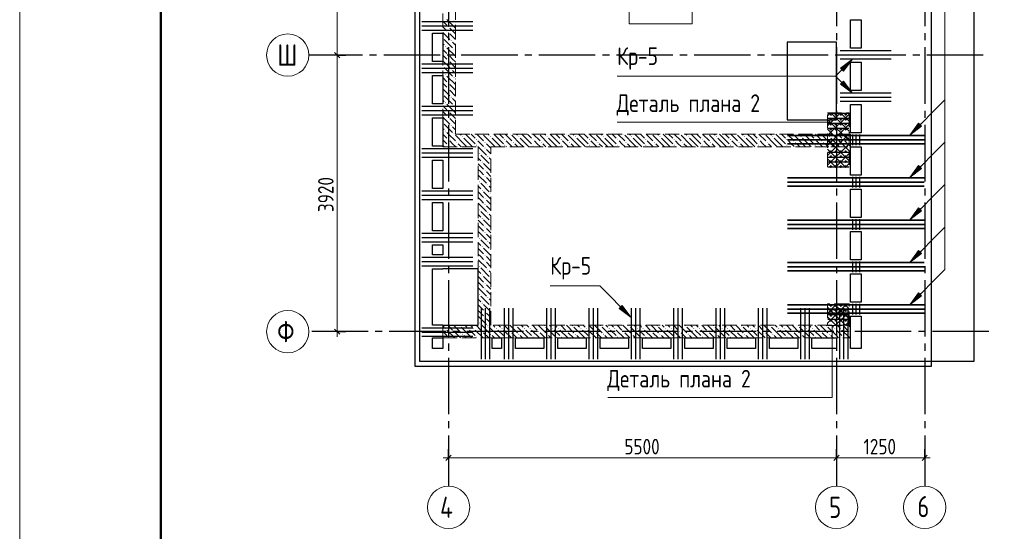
# Model space of a CAD drawing. Header units: millimetres. Extents: x 0 to 23859, y 0 to 29700.
# Tile 2 of 3: x 0 to 13958, y 15540 to 22792. Entities that reach past the tile are written whole.
import ezdxf

# ---------------------------------------------------------------- set-up
doc = ezdxf.new("R2010")
doc.units = ezdxf.units.MM
doc.linetypes.add('______2', pattern=[270, 200, -70])
doc.linetypes.add('______5', pattern=[1100, 800, -100, 100, -100])
for name, color, linetype, lineweight, true_color in [('S1 Стержни арматуры фон', 7, '______2', 13, 0xa0a0a0), ('Вспомогательная арматура', 7, 'Continuous', 18, 0x656565), ('Поперечная арматура', 7, 'Continuous', 18, 0x5a2814), ('Поперечное армирование AW фон', 7, '______2', 13, 0xa0a0a0)]:
    doc.layers.add(name, color=color, linetype=linetype, lineweight=lineweight, true_color=true_color)
for name, color, linetype, lineweight in [('Standard', 7, 'Continuous', 25), ('Высотные отметки', 7, 'Continuous', 25), ('ЖБ Перекрытие верхний уровень', 7, 'Continuous', 35), ('ЖБ Стена верхний уровень', 7, 'Continuous', 35), ('Оси', 40, '______5', 18), ('Позиционная метка линия выноска', 7, 'Continuous', 13), ('Позиционная метка номер позиции', 7, 'Continuous', 13), ('Примечания', 7, 'Continuous', 25), ('Ребро вкладыша арматура S1', 7, 'Continuous', 25)]:
    doc.layers.add(name, color=color, linetype=linetype, lineweight=lineweight)
doc.styles.add('GOST 2.304-81', font='txt')
doc.styles.add('ISOCPEUR', font='txt')

msp = doc.modelspace()

# ---------------------------------------------------------------- hatches: boundary and pattern name
at = {"layer": 'ЖБ Стена верхний уровень', "linetype": 'Continuous', "lineweight": 18, "transparency": 33554687}
for points in [[(6150, 22773), (6157, 22780), (6163, 22773), (6157, 22767)], [(6070, 22693), (6077, 22700), (6083, 22693), (6077, 22687)], [(6070, 22613), (6077, 22620), (6083, 22613), (6077, 22607)], [(6000, 22537), (6003, 22533), (6000, 22530)], [(6110, 22493), (6117, 22500), (6123, 22493), (6117, 22487)], [(6030, 22413), (6037, 22420), (6043, 22413), (6037, 22407)], [(6150, 22373), (6157, 22380), (6163, 22373), (6157, 22367)], [(6070, 22293), (6077, 22300), (6083, 22293), (6077, 22287)], [(6070, 22213), (6077, 22220), (6083, 22213), (6077, 22207)], [(6000, 22137), (6003, 22133), (6000, 22130)], [(6110, 22093), (6117, 22100), (6123, 22093), (6117, 22087)], [(6030, 22013), (6037, 22020), (6043, 22013), (6037, 22007)], [(6150, 21973), (6157, 21980), (6163, 21973), (6157, 21967)], [(6070, 21893), (6077, 21900), (6083, 21893), (6077, 21887)], [(6070, 21813), (6077, 21820), (6083, 21813), (6077, 21807)], [(6000, 21737), (6003, 21733), (6000, 21730)], [(6110, 21693), (6117, 21700), (6123, 21693), (6117, 21687)], [(6030, 21613), (6037, 21620), (6043, 21613), (6037, 21607)], [(6070, 21493), (6077, 21500), (6083, 21493), (6077, 21487)], [(6150, 21573), (6157, 21580), (6163, 21573), (6157, 21567)], [(6070, 21413), (6077, 21420), (6083, 21413), (6077, 21407)], [(6000, 21337), (6003, 21333), (6000, 21330)], [(6030, 21213), (6037, 21220), (6043, 21213), (6037, 21207)], [(6110, 21293), (6117, 21300), (6123, 21293), (6117, 21287)], [(6070, 21093), (6077, 21100), (6083, 21093), (6077, 21087)], [(6150, 21173), (6157, 21180), (6163, 21173), (6160, 21170), (6154, 21170)], [(6160, 21170), (6157, 21167), (6154, 21170)], [(6270, 21133), (6277, 21140), (6283, 21133), (6277, 21127)], [(6470, 21093), (6477, 21100), (6483, 21093), (6477, 21087)], [(6560, 21170), (6557, 21167), (6554, 21170)], [(6670, 21133), (6677, 21140), (6683, 21133), (6677, 21127)], [(6870, 21093), (6877, 21100), (6883, 21093), (6877, 21087)], [(6960, 21170), (6957, 21167), (6954, 21170)], [(7070, 21133), (7077, 21140), (7083, 21133), (7077, 21127)], [(7270, 21093), (7277, 21100), (7283, 21093), (7277, 21087)], [(7360, 21170), (7357, 21167), (7354, 21170)], [(7470, 21133), (7477, 21140), (7483, 21133), (7477, 21127)], [(7670, 21093), (7677, 21100), (7683, 21093), (7677, 21087)], [(7760, 21170), (7757, 21167), (7754, 21170)], [(7870, 21133), (7877, 21140), (7883, 21133), (7877, 21127)], [(8070, 21093), (8077, 21100), (8083, 21093), (8077, 21087)], [(8160, 21170), (8157, 21167), (8154, 21170)], [(8270, 21133), (8277, 21140), (8283, 21133), (8277, 21127)], [(8470, 21093), (8477, 21100), (8483, 21093), (8477, 21087)], [(8560, 21170), (8557, 21167), (8554, 21170)], [(8670, 21133), (8677, 21140), (8683, 21133), (8677, 21127)], [(8870, 21093), (8877, 21100), (8883, 21093), (8877, 21087)], [(8960, 21170), (8957, 21167), (8954, 21170)], [(9070, 21133), (9077, 21140), (9083, 21133), (9077, 21127)], [(9270, 21093), (9277, 21100), (9283, 21093), (9277, 21087)], [(9360, 21170), (9357, 21167), (9354, 21170)], [(9470, 21133), (9477, 21140), (9483, 21133), (9477, 21127)], [(9670, 21093), (9677, 21100), (9683, 21093), (9677, 21087)], [(9760, 21170), (9757, 21167), (9754, 21170)], [(9870, 21133), (9877, 21140), (9883, 21133), (9877, 21127)], [(10070, 21093), (10077, 21100), (10083, 21093), (10077, 21087)], [(10160, 21170), (10157, 21167), (10154, 21170)], [(10270, 21133), (10277, 21140), (10283, 21133), (10277, 21127)], [(10470, 21093), (10477, 21100), (10483, 21093), (10477, 21087)], [(10560, 21170), (10557, 21167), (10554, 21170)], [(10670, 21133), (10677, 21140), (10683, 21133), (10677, 21127)], [(10870, 21093), (10877, 21100), (10883, 21093), (10877, 21087)], [(10960, 21170), (10957, 21167), (10954, 21170)], [(11070, 21133), (11077, 21140), (11083, 21133), (11077, 21127)], [(11270, 21093), (11277, 21100), (11283, 21093), (11277, 21087)], [(11360, 21170), (11357, 21167), (11354, 21170)], [(11470, 21133), (11477, 21140), (11483, 21133), (11477, 21127)], [(11670, 21093), (11677, 21100), (11683, 21093), (11677, 21087)], [(11760, 21170), (11757, 21167), (11754, 21170)], [(6070, 21013), (6077, 21020), (6083, 21013), (6077, 21007)], [(6190, 21053), (6197, 21060), (6203, 21053), (6197, 21047)], [(6470, 21013), (6477, 21020), (6483, 21013), (6477, 21007)], [(6590, 21053), (6597, 21060), (6603, 21053), (6597, 21047)], [(6590, 20973), (6597, 20980), (6603, 20973), (6597, 20967)], [(6870, 21013), (6877, 21020), (6883, 21013), (6877, 21007)], [(6990, 21053), (6997, 21060), (7003, 21053), (6997, 21047)], [(7270, 21013), (7277, 21020), (7283, 21013), (7277, 21007)], [(7390, 21053), (7397, 21060), (7403, 21053), (7397, 21047)], [(7670, 21013), (7677, 21020), (7683, 21013), (7677, 21007)], [(7790, 21053), (7797, 21060), (7803, 21053), (7797, 21047)], [(8070, 21013), (8077, 21020), (8083, 21013), (8077, 21007)], [(8190, 21053), (8197, 21060), (8203, 21053), (8197, 21047)], [(8470, 21013), (8477, 21020), (8483, 21013), (8477, 21007)], [(8590, 21053), (8597, 21060), (8603, 21053), (8597, 21047)], [(8870, 21013), (8877, 21020), (8883, 21013), (8877, 21007)], [(8990, 21053), (8997, 21060), (9003, 21053), (8997, 21047)], [(9270, 21013), (9277, 21020), (9283, 21013), (9277, 21007)], [(9390, 21053), (9397, 21060), (9403, 21053), (9397, 21047)], [(9670, 21013), (9677, 21020), (9683, 21013), (9677, 21007)], [(9790, 21053), (9797, 21060), (9803, 21053), (9797, 21047)], [(10070, 21013), (10077, 21020), (10083, 21013), (10077, 21007)], [(10190, 21053), (10197, 21060), (10203, 21053), (10197, 21047)], [(10470, 21013), (10477, 21020), (10483, 21013), (10477, 21007)], [(10590, 21053), (10597, 21060), (10603, 21053), (10597, 21047)], [(10870, 21013), (10877, 21020), (10883, 21013), (10877, 21007)], [(10990, 21053), (10997, 21060), (11003, 21053), (10997, 21047)], [(11270, 21013), (11277, 21020), (11283, 21013), (11277, 21007)], [(11390, 21053), (11397, 21060), (11403, 21053), (11397, 21047)], [(11670, 21013), (11677, 21020), (11683, 21013), (11677, 21007)], [(6510, 20893), (6517, 20900), (6523, 20893), (6517, 20887)], [(6630, 20853), (6637, 20860), (6643, 20853), (6637, 20847)], [(6550, 20773), (6557, 20780), (6563, 20773), (6557, 20767)], [(6590, 20653), (6597, 20660), (6603, 20653), (6597, 20647)], [(6670, 20733), (6677, 20740), (6680, 20737), (6680, 20730), (6677, 20727)], [(6590, 20573), (6597, 20580), (6603, 20573), (6597, 20567)], [(6510, 20493), (6517, 20500), (6523, 20493), (6517, 20487)], [(6550, 20373), (6557, 20380), (6563, 20373), (6557, 20367)], [(6630, 20453), (6637, 20460), (6643, 20453), (6637, 20447)], [(6590, 20253), (6597, 20260), (6603, 20253), (6597, 20247)], [(6670, 20333), (6677, 20340), (6680, 20337), (6680, 20330), (6677, 20327)], [(6590, 20173), (6597, 20180), (6603, 20173), (6597, 20167)], [(6510, 20093), (6517, 20100), (6523, 20093), (6517, 20087)], [(6550, 19973), (6557, 19980), (6563, 19973), (6557, 19967)], [(6630, 20053), (6637, 20060), (6643, 20053), (6637, 20047)], [(6590, 19853), (6597, 19860), (6603, 19853), (6597, 19847)], [(6670, 19933), (6677, 19940), (6680, 19937), (6680, 19930), (6677, 19927)], [(6510, 19693), (6517, 19700), (6523, 19693), (6517, 19687)], [(6590, 19773), (6597, 19780), (6603, 19773), (6597, 19767)], [(6550, 19573), (6557, 19580), (6563, 19573), (6557, 19567)], [(6630, 19653), (6637, 19660), (6643, 19653), (6637, 19647)], [(6590, 19453), (6597, 19460), (6603, 19453), (6597, 19447)], [(6670, 19533), (6677, 19540), (6680, 19537), (6680, 19530), (6677, 19527)], [(6510, 19293), (6517, 19300), (6523, 19293), (6517, 19287)], [(6590, 19373), (6597, 19380), (6603, 19373), (6597, 19367)], [(6550, 19173), (6557, 19180), (6563, 19173), (6557, 19167)], [(6630, 19253), (6637, 19260), (6643, 19253), (6637, 19247)], [(6670, 19133), (6677, 19140), (6680, 19137), (6680, 19130), (6677, 19127)], [(6590, 19053), (6597, 19060), (6603, 19053), (6597, 19047)], [(6510, 18893), (6517, 18900), (6523, 18893), (6517, 18887)], [(6590, 18973), (6597, 18980), (6603, 18973), (6597, 18967)], [(6630, 18853), (6637, 18860), (6643, 18853), (6637, 18847)], [(6550, 18773), (6557, 18780), (6563, 18773), (6557, 18767)], [(6670, 18733), (6677, 18740), (6680, 18737), (6680, 18730), (6677, 18727)], [(6590, 18653), (6597, 18660), (6603, 18653), (6597, 18647)], [(6590, 18573), (6597, 18580), (6603, 18573), (6597, 18567)], [(6230, 18453), (6237, 18460), (6243, 18453), (6237, 18447)], [(6510, 18493), (6517, 18500), (6523, 18493), (6517, 18487)], [(6630, 18453), (6637, 18460), (6643, 18453), (6637, 18447)], [(7030, 18453), (7037, 18460), (7043, 18453), (7037, 18447)], [(7430, 18453), (7437, 18460), (7443, 18453), (7437, 18447)], [(7830, 18453), (7837, 18460), (7843, 18453), (7837, 18447)], [(8230, 18453), (8237, 18460), (8243, 18453), (8237, 18447)], [(8630, 18453), (8637, 18460), (8643, 18453), (8637, 18447)], [(9030, 18453), (9037, 18460), (9043, 18453), (9037, 18447)], [(9430, 18453), (9437, 18460), (9443, 18453), (9437, 18447)], [(9830, 18453), (9837, 18460), (9843, 18453), (9837, 18447)], [(10230, 18453), (10237, 18460), (10243, 18453), (10237, 18447)], [(10630, 18453), (10637, 18460), (10643, 18453), (10637, 18447)], [(11030, 18453), (11037, 18460), (11043, 18453), (11037, 18447)], [(11430, 18453), (11437, 18460), (11443, 18453), (11437, 18447)], [(6030, 18413), (6037, 18420), (6043, 18413), (6037, 18407)], [(6070, 18293), (6077, 18300), (6083, 18293), (6077, 18287)], [(6150, 18373), (6157, 18380), (6163, 18373), (6157, 18367)], [(6270, 18333), (6277, 18340), (6283, 18333), (6277, 18327)], [(6350, 18413), (6357, 18420), (6363, 18413), (6357, 18407)], [(6430, 18413), (6437, 18420), (6443, 18413), (6437, 18407)], [(6470, 18293), (6477, 18300), (6483, 18293), (6477, 18287)], [(6550, 18373), (6557, 18380), (6563, 18373), (6557, 18367)], [(6670, 18333), (6677, 18340), (6683, 18333), (6677, 18327)], [(6750, 18413), (6757, 18420), (6763, 18413), (6757, 18407)], [(6830, 18413), (6837, 18420), (6843, 18413), (6837, 18407)], [(6870, 18293), (6877, 18300), (6883, 18293), (6877, 18287)], [(6950, 18373), (6957, 18380), (6963, 18373), (6957, 18367)], [(7070, 18333), (7077, 18340), (7083, 18333), (7077, 18327)], [(7150, 18413), (7157, 18420), (7163, 18413), (7157, 18407)], [(7230, 18413), (7237, 18420), (7243, 18413), (7237, 18407)], [(7270, 18293), (7277, 18300), (7283, 18293), (7277, 18287)], [(7350, 18373), (7357, 18380), (7363, 18373), (7357, 18367)], [(7470, 18333), (7477, 18340), (7483, 18333), (7477, 18327)], [(7550, 18413), (7557, 18420), (7563, 18413), (7557, 18407)], [(7630, 18413), (7637, 18420), (7643, 18413), (7637, 18407)], [(7670, 18293), (7677, 18300), (7683, 18293), (7677, 18287)], [(7750, 18373), (7757, 18380), (7763, 18373), (7757, 18367)], [(7870, 18333), (7877, 18340), (7883, 18333), (7877, 18327)], [(7950, 18413), (7957, 18420), (7963, 18413), (7957, 18407)], [(8030, 18413), (8037, 18420), (8043, 18413), (8037, 18407)], [(8070, 18293), (8077, 18300), (8083, 18293), (8077, 18287)], [(8150, 18373), (8157, 18380), (8163, 18373), (8157, 18367)], [(8270, 18333), (8277, 18340), (8283, 18333), (8277, 18327)], [(8350, 18413), (8357, 18420), (8363, 18413), (8357, 18407)], [(8430, 18413), (8437, 18420), (8443, 18413), (8437, 18407)], [(8470, 18293), (8477, 18300), (8483, 18293), (8477, 18287)], [(8550, 18373), (8557, 18380), (8563, 18373), (8557, 18367)], [(8670, 18333), (8677, 18340), (8683, 18333), (8677, 18327)], [(8750, 18413), (8757, 18420), (8763, 18413), (8757, 18407)], [(8830, 18413), (8837, 18420), (8843, 18413), (8837, 18407)], [(8870, 18293), (8877, 18300), (8883, 18293), (8877, 18287)], [(8950, 18373), (8957, 18380), (8963, 18373), (8957, 18367)], [(9070, 18333), (9077, 18340), (9083, 18333), (9077, 18327)], [(9150, 18413), (9157, 18420), (9163, 18413), (9157, 18407)], [(9230, 18413), (9237, 18420), (9243, 18413), (9237, 18407)], [(9270, 18293), (9277, 18300), (9283, 18293), (9277, 18287)], [(9350, 18373), (9357, 18380), (9363, 18373), (9357, 18367)], [(9470, 18333), (9477, 18340), (9483, 18333), (9477, 18327)], [(9550, 18413), (9557, 18420), (9563, 18413), (9557, 18407)], [(9630, 18413), (9637, 18420), (9643, 18413), (9637, 18407)], [(9670, 18293), (9677, 18300), (9683, 18293), (9677, 18287)], [(9750, 18373), (9757, 18380), (9763, 18373), (9757, 18367)], [(9870, 18333), (9877, 18340), (9883, 18333), (9877, 18327)], [(9950, 18413), (9957, 18420), (9963, 18413), (9957, 18407)], [(10030, 18413), (10037, 18420), (10043, 18413), (10037, 18407)], [(10070, 18293), (10077, 18300), (10083, 18293), (10077, 18287)], [(10150, 18373), (10157, 18380), (10163, 18373), (10157, 18367)], [(10270, 18333), (10277, 18340), (10283, 18333), (10277, 18327)], [(10350, 18413), (10357, 18420), (10363, 18413), (10357, 18407)], [(10430, 18413), (10437, 18420), (10443, 18413), (10437, 18407)], [(10470, 18293), (10477, 18300), (10483, 18293), (10477, 18287)], [(10550, 18373), (10557, 18380), (10563, 18373), (10557, 18367)], [(10670, 18333), (10677, 18340), (10683, 18333), (10677, 18327)], [(10750, 18413), (10757, 18420), (10763, 18413), (10757, 18407)], [(10830, 18413), (10837, 18420), (10843, 18413), (10837, 18407)], [(10870, 18293), (10877, 18300), (10883, 18293), (10877, 18287)], [(10950, 18373), (10957, 18380), (10963, 18373), (10957, 18367)], [(11070, 18333), (11077, 18340), (11083, 18333), (11077, 18327)], [(11150, 18413), (11157, 18420), (11163, 18413), (11157, 18407)], [(11230, 18413), (11237, 18420), (11243, 18413), (11237, 18407)], [(11270, 18293), (11277, 18300), (11283, 18293), (11277, 18287)], [(11350, 18373), (11357, 18380), (11363, 18373), (11357, 18367)], [(11470, 18333), (11477, 18340), (11483, 18333), (11477, 18327)], [(11550, 18413), (11557, 18420), (11563, 18413), (11557, 18407)], [(11630, 18413), (11637, 18420), (11643, 18413), (11637, 18407)], [(11670, 18293), (11677, 18300), (11683, 18293), (11677, 18287)], [(11750, 18373), (11757, 18380), (11763, 18373), (11757, 18367)]]:
    msp.add_hatch(color=7, dxfattribs=at).paths.add_polyline_path(points, flags=16)
at = {"layer": 'Позиционная метка номер позиции', "linetype": 'Continuous', "lineweight": 13, "transparency": 33554687}
for points in [[(11635, 22103), (11805, 22230), (11678, 22060)], [(11678, 21920), (11805, 21750), (11635, 21877)], [(12786, 21283), (12617, 21156), (12744, 21326)], [(12786, 20683), (12617, 20556), (12744, 20726)], [(12786, 20083), (12617, 19956), (12744, 20126)], [(12786, 19477), (12617, 19350), (12744, 19520)], [(12786, 18877), (12617, 18750), (12744, 18920)], [(8543, 18739), (8670, 18570), (8500, 18697)]]:
    msp.add_hatch(color=7, dxfattribs=at).paths.add_polyline_path(points, flags=16)

# ---------------------------------------------------------------- linework, layer by layer
at = {"layer": 'S1 Стержни арматуры фон', "color": 7, "linetype": 'Continuous', "lineweight": 35, "transparency": 33554687}
for p, q in [((12824, 21150), (10886, 21150)), ((12824, 21090), (10886, 21090)), ((12823, 21150), (10887, 21150)), ((12823, 21090), (10887, 21090)), ((12824, 21030), (10886, 21030)), ((12823, 21030), (10887, 21030)), ((12824, 20550), (10886, 20550)), ((12823, 20550), (10887, 20550)), ((12824, 20490), (10886, 20490)), ((12824, 20430), (10886, 20430)), ((12823, 20490), (10887, 20490)), ((12823, 20430), (10887, 20430)), ((12824, 19950), (10886, 19950)), ((12824, 19890), (10886, 19890)), ((12824, 19830), (10886, 19830)), ((12823, 19950), (10887, 19950)), ((12823, 19890), (10887, 19890)), ((12823, 19830), (10887, 19830)), ((12824, 19350), (10886, 19350)), ((12824, 19290), (10886, 19290)), ((12823, 19350), (10887, 19350)), ((12823, 19290), (10887, 19290)), ((12824, 19230), (10886, 19230)), ((12823, 19230), (10887, 19230)), ((12824, 18750), (10886, 18750)), ((12823, 18750), (10887, 18750)), ((12824, 18690), (10886, 18690)), ((12824, 18630), (10886, 18630)), ((12823, 18690), (10887, 18690)), ((12823, 18630), (10887, 18630))]:
    msp.add_line(p, q, dxfattribs=at)
at = {"layer": 'Standard', "color": 251, "linetype": 'Continuous', "lineweight": -3, "true_color": 0x656565, "transparency": 33554687}
for p, q in [((4500, 22290), (4375, 22290)), ((4500, 22290), (4375, 22290)), ((4500, 22290), (4625, 22290)), ((4500, 22290), (4500, 22290)), ((4500, 22290), (4625, 22290)), ((4500, 22290), (4500, 22290)), ((4500, 18370), (4375, 18370)), ((4500, 18370), (4375, 18370)), ((4500, 18370), (4625, 18370)), ((4500, 18370), (4500, 18370)), ((4500, 18370), (4625, 18370)), ((4500, 18370), (4500, 18370)), ((6080, 16580), (6080, 16705)), ((11580, 16580), (11580, 16705)), ((12830, 16580), (12830, 16705)), ((6080, 16580), (6080, 16455)), ((6080, 16580), (6080, 16580)), ((11580, 16580), (11580, 16455)), ((11580, 16580), (11580, 16580)), ((12830, 16580), (12830, 16455)), ((12830, 16580), (12830, 16580))]:
    msp.add_line(p, q, dxfattribs=at)
at = {"layer": 'Standard', "color": 7, "linetype": 'Continuous', "lineweight": 25, "transparency": 33554687}
for p, q in [((4462, 22327), (4538, 22252)), ((4462, 22327), (4538, 22252)), ((4462, 18407), (4538, 18332)), ((4462, 18407), (4538, 18332)), ((6042, 16542), (6117, 16617)), ((11542, 16542), (11617, 16617)), ((12792, 16542), (12867, 16617))]:
    msp.add_line(p, q, dxfattribs=at)
at = {"layer": 'Standard', "color": 7, "linetype": 'Continuous', "lineweight": 13, "transparency": 33554687}
for p, q in [((4500, 22290), (4500, 18370)), ((4500, 22290), (4500, 18370)), ((4500, 18370), (4500, 18295)), ((4500, 18370), (4500, 18295)), ((6080, 16580), (6005, 16580)), ((6080, 16580), (11580, 16580)), ((11580, 16580), (12830, 16580)), ((12830, 16580), (12905, 16580))]:
    msp.add_line(p, q, dxfattribs=at)
msp.add_lwpolyline([(0, 0), (21000, 0), (21000, 29700), (0, 29700), (0, 0)], close=True, dxfattribs=at)
at = {"layer": 'Standard', "color": 7, "linetype": 'Continuous', "lineweight": 50, "transparency": 33554687}
msp.add_lwpolyline([(2000, 29200), (20500, 29200), (20500, 500), (2000, 500), (2000, 29200)], close=True, dxfattribs=at)
at = {"layer": 'Standard', "color": 254, "linetype": 'Continuous', "lineweight": 25, "true_color": 0xc4c4ff, "transparency": 33554687}
msp.add_lwpolyline([(5602, 17882), (12924, 17882), (12924, 26698), (5602, 26698), (5602, 17882)], dxfattribs=at)
at = {"layer": 'Standard', "color": 7, "linetype": 'Continuous', "lineweight": 13, "transparency": 33554687}
msp.add_lwpolyline([(4500, 26210), (4500, 23888), (4500, 23888), (4500, 22290)], dxfattribs=at)
msp.add_lwpolyline([(4500, 26210), (4500, 23888), (4500, 23888), (4500, 22290)], dxfattribs=at)
at = {"layer": 'Вспомогательная арматура', "color": 7, "linetype": 'Continuous', "lineweight": 25, "transparency": 33554687}
for p, q in [((11752, 21460), (11457, 21460)), ((11752, 21390), (11457, 21390)), ((11752, 21320), (11457, 21320)), ((11752, 21250), (11457, 21250)), ((11752, 20910), (11457, 20910)), ((11752, 20840), (11457, 20840)), ((11752, 20770), (11457, 20770)), ((11752, 20700), (11457, 20700)), ((11752, 18750), (11457, 18750)), ((11752, 18680), (11457, 18680)), ((11752, 18610), (11457, 18610)), ((11752, 18540), (11457, 18540))]:
    msp.add_line(p, q, dxfattribs=at)
at = {"layer": 'Высотные отметки', "color": 7, "linetype": 'Continuous', "lineweight": 18, "transparency": 33554687}
msp.add_lwpolyline([(8639, 22732), (9535, 22732), (9535, 23066), (8639, 23066), (8639, 22732)], dxfattribs=at)
at = {"layer": 'ЖБ Перекрытие верхний уровень', "color": 7, "linetype": 'Continuous', "lineweight": 25, "transparency": 33554687}
for p, q in [((5670, 26630), (5670, 17950)), ((13530, 17950), (13530, 26630)), ((11780, 22790), (11930, 22790)), ((11780, 22390), (11780, 22790)), ((11930, 22790), (11930, 22390)), ((5850, 22200), (5850, 22600)), ((5850, 22600), (6000, 22600)), ((6000, 22600), (6000, 22200)), ((10880, 22471), (10880, 21371)), ((11580, 22471), (10880, 22471)), ((11580, 21371), (11580, 22471)), ((11930, 22390), (11780, 22390)), ((6000, 22200), (5850, 22200)), ((11780, 21790), (11780, 22190)), ((11780, 22190), (11930, 22190)), ((11930, 22190), (11930, 21790)), ((5850, 21600), (5850, 22000)), ((5850, 22000), (6000, 22000)), ((6000, 22000), (6000, 21600)), ((11930, 21790), (11780, 21790)), ((6000, 21600), (5850, 21600)), ((11780, 21590), (11930, 21590)), ((11780, 21190), (11780, 21590)), ((11930, 21590), (11930, 21190)), ((5850, 21000), (5850, 21400)), ((5850, 21400), (6000, 21400)), ((6000, 21400), (6000, 21000)), ((10880, 21371), (11580, 21371)), ((11930, 21190), (11780, 21190)), ((6000, 21000), (5850, 21000)), ((11780, 20590), (11780, 20990)), ((11780, 20990), (11930, 20990)), ((11930, 20990), (11930, 20590)), ((5850, 20400), (5850, 20800)), ((5850, 20800), (6000, 20800)), ((6000, 20800), (6000, 20400)), ((11930, 20590), (11780, 20590)), ((6000, 20400), (5850, 20400)), ((11780, 19990), (11780, 20390)), ((11780, 20390), (11930, 20390)), ((11930, 20390), (11930, 19990)), ((5850, 19800), (5850, 20200)), ((5850, 20200), (6000, 20200)), ((6000, 20200), (6000, 19800)), ((11930, 19990), (11780, 19990)), ((6000, 19800), (5850, 19800)), ((11780, 19790), (11930, 19790)), ((11780, 19390), (11780, 19790)), ((11930, 19790), (11930, 19390)), ((5850, 19460), (5850, 19600)), ((5850, 19600), (6000, 19600)), ((6000, 19600), (6000, 19460)), ((6000, 19460), (5850, 19460)), ((11930, 19390), (11780, 19390)), ((5850, 18460), (5850, 19260)), ((5850, 19260), (6000, 19260)), ((6500, 19260), (6000, 19260)), ((6500, 18460), (6500, 19260)), ((11780, 18790), (11780, 19190)), ((11780, 19190), (11930, 19190)), ((11930, 19190), (11930, 18790)), ((11930, 18790), (11780, 18790)), ((11780, 18590), (11930, 18590)), ((11780, 18130), (11780, 18590)), ((11930, 18590), (11930, 18130)), ((6000, 18460), (5850, 18460)), ((6000, 18460), (6500, 18460)), ((5850, 18130), (5850, 18280)), ((5850, 18280), (6000, 18280)), ((6000, 18280), (6000, 18130)), ((6700, 18130), (6700, 18280)), ((6700, 18280), (6830, 18280)), ((6830, 18280), (6830, 18130)), ((7030, 18130), (7030, 18280)), ((7030, 18280), (7430, 18280)), ((7430, 18280), (7430, 18130)), ((7630, 18130), (7630, 18280)), ((7630, 18280), (8030, 18280)), ((8030, 18280), (8030, 18130)), ((8230, 18130), (8230, 18280)), ((8230, 18280), (8630, 18280)), ((8630, 18280), (8630, 18130)), ((8830, 18130), (8830, 18280)), ((8830, 18280), (9230, 18280)), ((9230, 18280), (9230, 18130)), ((9430, 18130), (9430, 18280)), ((9430, 18280), (9830, 18280)), ((9830, 18280), (9830, 18130)), ((10030, 18130), (10030, 18280)), ((10030, 18280), (10430, 18280)), ((10430, 18280), (10430, 18130)), ((10630, 18130), (10630, 18280)), ((10630, 18280), (11030, 18280)), ((11030, 18280), (11030, 18130)), ((11230, 18130), (11230, 18280)), ((11230, 18280), (11580, 18280)), ((11580, 18280), (11580, 18130)), ((6000, 18130), (5850, 18130)), ((6830, 18130), (6700, 18130)), ((7430, 18130), (7030, 18130)), ((8030, 18130), (7630, 18130)), ((8630, 18130), (8230, 18130)), ((9230, 18130), (8830, 18130)), ((9830, 18130), (9430, 18130)), ((10430, 18130), (10030, 18130)), ((11030, 18130), (10630, 18130)), ((11580, 18130), (11230, 18130)), ((11930, 18130), (11780, 18130)), ((5670, 17950), (11930, 17950)), ((11930, 17950), (13530, 17950))]:
    msp.add_line(p, q, dxfattribs=at)
at = {"layer": 'ЖБ Стена верхний уровень', "color": 251, "linetype": '______2', "lineweight": 13, "true_color": 0x656565, "transparency": 33554687}
for p, q in [((6000, 26120), (6000, 21170)), ((6180, 21170), (6180, 26120)), ((6000, 21170), (6000, 20990)), ((11780, 21170), (6180, 21170)), ((11780, 20990), (11780, 21170)), ((6000, 20990), (6500, 20990)), ((6500, 20990), (6500, 18460)), ((6680, 18460), (6680, 20990)), ((6680, 20990), (11780, 20990)), ((6500, 18460), (6000, 18460)), ((6000, 18460), (6000, 18280)), ((11780, 18460), (6680, 18460)), ((11780, 18280), (11780, 18460)), ((6000, 18280), (11780, 18280))]:
    msp.add_line(p, q, dxfattribs=at)
at = {"layer": 'ЖБ Стена верхний уровень', "color": 9, "linetype": 'Continuous', "lineweight": 18, "true_color": 0xc7c7c7, "transparency": 33554687}
for p, q in [((6000, 22770), (6057, 22713)), ((6057, 22793), (6177, 22673)), ((6180, 22750), (6177, 22753)), ((6000, 22690), (6057, 22633)), ((6137, 22633), (6097, 22673)), ((6177, 22593), (6137, 22633)), ((6000, 22610), (6097, 22513)), ((6017, 22513), (6137, 22393)), ((6097, 22593), (6180, 22510)), ((6137, 22473), (6180, 22430)), ((6017, 22433), (6000, 22450)), ((6000, 22370), (6057, 22313)), ((6057, 22393), (6177, 22273)), ((6180, 22350), (6177, 22353)), ((6000, 22290), (6057, 22233)), ((6000, 22210), (6097, 22113)), ((6137, 22233), (6097, 22273)), ((6177, 22193), (6137, 22233)), ((6017, 22113), (6137, 21993)), ((6097, 22193), (6180, 22110)), ((6137, 22073), (6180, 22030)), ((6017, 22033), (6000, 22050)), ((6000, 21970), (6057, 21913)), ((6057, 21993), (6177, 21873)), ((6180, 21950), (6177, 21953)), ((6000, 21890), (6057, 21833)), ((6000, 21810), (6097, 21713)), ((6137, 21833), (6097, 21873)), ((6097, 21793), (6180, 21710)), ((6177, 21793), (6137, 21833)), ((6017, 21633), (6000, 21650)), ((6017, 21713), (6137, 21593)), ((6137, 21673), (6180, 21630)), ((6000, 21570), (6057, 21513)), ((6057, 21593), (6177, 21473)), ((6180, 21550), (6177, 21553)), ((6000, 21490), (6057, 21433)), ((6000, 21410), (6097, 21313)), ((6137, 21433), (6097, 21473)), ((6097, 21393), (6180, 21310)), ((6177, 21393), (6137, 21433)), ((6017, 21233), (6000, 21250)), ((6017, 21313), (6137, 21193)), ((6137, 21273), (6180, 21230)), ((6000, 21170), (6000, 21170)), ((6000, 21170), (6057, 21113)), ((6000, 21090), (6057, 21033)), ((6057, 21193), (6080, 21170)), ((6080, 21170), (6177, 21073)), ((6297, 21033), (6177, 21153)), ((6240, 21170), (6257, 21153)), ((6297, 21113), (6377, 21033)), ((6377, 21113), (6320, 21170)), ((6377, 21113), (6457, 21033)), ((6400, 21170), (6457, 21113)), ((6480, 21170), (6577, 21073)), ((6697, 21033), (6577, 21153)), ((6640, 21170), (6657, 21153)), ((6697, 21113), (6777, 21033)), ((6777, 21113), (6720, 21170)), ((6777, 21113), (6857, 21033)), ((6800, 21170), (6857, 21113)), ((6880, 21170), (6977, 21073)), ((7097, 21033), (6977, 21153)), ((7040, 21170), (7057, 21153)), ((7097, 21113), (7177, 21033)), ((7177, 21113), (7120, 21170)), ((7177, 21113), (7257, 21033)), ((7200, 21170), (7257, 21113)), ((7280, 21170), (7377, 21073)), ((7497, 21033), (7377, 21153)), ((7440, 21170), (7457, 21153)), ((7497, 21113), (7577, 21033)), ((7577, 21113), (7520, 21170)), ((7577, 21113), (7657, 21033)), ((7600, 21170), (7657, 21113)), ((7680, 21170), (7777, 21073)), ((7897, 21033), (7777, 21153)), ((7840, 21170), (7857, 21153)), ((7897, 21113), (7977, 21033)), ((7977, 21113), (7920, 21170)), ((7977, 21113), (8057, 21033)), ((8000, 21170), (8057, 21113)), ((8080, 21170), (8177, 21073)), ((8297, 21033), (8177, 21153)), ((8240, 21170), (8257, 21153)), ((8297, 21113), (8377, 21033)), ((8377, 21113), (8320, 21170)), ((8377, 21113), (8457, 21033)), ((8400, 21170), (8457, 21113)), ((8480, 21170), (8577, 21073)), ((8697, 21033), (8577, 21153)), ((8640, 21170), (8657, 21153)), ((8697, 21113), (8777, 21033)), ((8777, 21113), (8720, 21170)), ((8777, 21113), (8857, 21033)), ((8800, 21170), (8857, 21113)), ((8880, 21170), (8977, 21073)), ((9097, 21033), (8977, 21153)), ((9040, 21170), (9057, 21153)), ((9097, 21113), (9177, 21033)), ((9177, 21113), (9120, 21170)), ((9177, 21113), (9257, 21033)), ((9200, 21170), (9257, 21113)), ((9280, 21170), (9377, 21073)), ((9497, 21033), (9377, 21153)), ((9440, 21170), (9457, 21153)), ((9497, 21113), (9577, 21033)), ((9577, 21113), (9520, 21170)), ((9577, 21113), (9657, 21033)), ((9600, 21170), (9657, 21113)), ((9680, 21170), (9777, 21073)), ((9897, 21033), (9777, 21153)), ((9840, 21170), (9857, 21153)), ((9897, 21113), (9977, 21033)), ((9977, 21113), (9920, 21170)), ((9977, 21113), (10057, 21033)), ((10000, 21170), (10057, 21113)), ((10080, 21170), (10177, 21073)), ((10297, 21033), (10177, 21153)), ((10240, 21170), (10257, 21153)), ((10297, 21113), (10377, 21033)), ((10377, 21113), (10320, 21170)), ((10377, 21113), (10457, 21033)), ((10400, 21170), (10457, 21113)), ((10480, 21170), (10577, 21073)), ((10697, 21033), (10577, 21153)), ((10640, 21170), (10657, 21153)), ((10697, 21113), (10777, 21033)), ((10777, 21113), (10720, 21170)), ((10777, 21113), (10857, 21033)), ((10800, 21170), (10857, 21113)), ((10880, 21170), (10977, 21073)), ((11097, 21033), (10977, 21153)), ((11040, 21170), (11057, 21153)), ((11097, 21113), (11177, 21033)), ((11177, 21113), (11120, 21170)), ((11177, 21113), (11257, 21033)), ((11200, 21170), (11257, 21113)), ((11280, 21170), (11377, 21073)), ((11497, 21033), (11377, 21153)), ((11440, 21170), (11457, 21153)), ((11497, 21113), (11577, 21033)), ((11577, 21113), (11520, 21170)), ((11577, 21113), (11657, 21033)), ((11600, 21170), (11657, 21113)), ((11680, 21170), (11777, 21073)), ((11780, 21150), (11777, 21153)), ((6000, 21010), (6020, 20990)), ((6137, 21033), (6097, 21073)), ((6097, 20993), (6100, 20990)), ((6177, 20993), (6137, 21033)), ((6217, 21033), (6260, 20990)), ((6297, 21033), (6340, 20990)), ((6377, 21033), (6420, 20990)), ((6537, 21033), (6497, 21073)), ((6497, 20993), (6500, 20990)), ((6500, 20990), (6617, 20873)), ((6577, 20993), (6537, 21033)), ((6617, 21033), (6660, 20990)), ((6617, 20953), (6680, 20890)), ((6660, 20990), (6680, 20970)), ((6697, 21033), (6740, 20990)), ((6777, 21033), (6820, 20990)), ((6937, 21033), (6897, 21073)), ((6897, 20993), (6900, 20990)), ((6977, 20993), (6937, 21033)), ((7017, 21033), (7060, 20990)), ((7097, 21033), (7140, 20990)), ((7177, 21033), (7220, 20990)), ((7337, 21033), (7297, 21073)), ((7297, 20993), (7300, 20990)), ((7377, 20993), (7337, 21033)), ((7417, 21033), (7460, 20990)), ((7497, 21033), (7540, 20990)), ((7577, 21033), (7620, 20990)), ((7737, 21033), (7697, 21073)), ((7697, 20993), (7700, 20990)), ((7777, 20993), (7737, 21033)), ((7817, 21033), (7860, 20990)), ((7897, 21033), (7940, 20990)), ((7977, 21033), (8020, 20990)), ((8137, 21033), (8097, 21073)), ((8097, 20993), (8100, 20990)), ((8177, 20993), (8137, 21033)), ((8217, 21033), (8260, 20990)), ((8297, 21033), (8340, 20990)), ((8377, 21033), (8420, 20990)), ((8537, 21033), (8497, 21073)), ((8497, 20993), (8500, 20990)), ((8577, 20993), (8537, 21033)), ((8617, 21033), (8660, 20990)), ((8697, 21033), (8740, 20990)), ((8777, 21033), (8820, 20990)), ((8937, 21033), (8897, 21073)), ((8897, 20993), (8900, 20990)), ((8977, 20993), (8937, 21033)), ((9017, 21033), (9060, 20990)), ((9097, 21033), (9140, 20990)), ((9177, 21033), (9220, 20990)), ((9337, 21033), (9297, 21073)), ((9297, 20993), (9300, 20990)), ((9377, 20993), (9337, 21033)), ((9417, 21033), (9460, 20990)), ((9497, 21033), (9540, 20990)), ((9577, 21033), (9620, 20990)), ((9737, 21033), (9697, 21073)), ((9697, 20993), (9700, 20990)), ((9777, 20993), (9737, 21033)), ((9817, 21033), (9860, 20990)), ((9897, 21033), (9940, 20990)), ((9977, 21033), (10020, 20990)), ((10137, 21033), (10097, 21073)), ((10097, 20993), (10100, 20990)), ((10177, 20993), (10137, 21033)), ((10217, 21033), (10260, 20990)), ((10297, 21033), (10340, 20990)), ((10377, 21033), (10420, 20990)), ((10537, 21033), (10497, 21073)), ((10497, 20993), (10500, 20990)), ((10577, 20993), (10537, 21033)), ((10617, 21033), (10660, 20990)), ((10697, 21033), (10740, 20990)), ((10777, 21033), (10820, 20990)), ((10937, 21033), (10897, 21073)), ((10897, 20993), (10900, 20990)), ((10977, 20993), (10937, 21033)), ((11017, 21033), (11060, 20990)), ((11097, 21033), (11140, 20990)), ((11177, 21033), (11220, 20990)), ((11337, 21033), (11297, 21073)), ((11297, 20993), (11300, 20990)), ((11377, 20993), (11337, 21033)), ((11417, 21033), (11460, 20990)), ((11497, 21033), (11540, 20990)), ((11577, 21033), (11620, 20990)), ((11737, 21033), (11697, 21073)), ((11697, 20993), (11700, 20990)), ((11777, 20993), (11737, 21033)), ((6500, 20830), (6537, 20793)), ((6537, 20873), (6657, 20753)), ((6680, 20810), (6657, 20833)), ((6500, 20750), (6577, 20673)), ((6537, 20633), (6500, 20670)), ((6680, 20650), (6577, 20753)), ((6500, 20590), (6617, 20473)), ((6577, 20593), (6537, 20633)), ((6617, 20633), (6680, 20570)), ((6617, 20553), (6680, 20490)), ((6500, 20430), (6537, 20393)), ((6537, 20473), (6657, 20353)), ((6680, 20410), (6657, 20433)), ((6500, 20350), (6577, 20273)), ((6537, 20233), (6500, 20270)), ((6680, 20250), (6577, 20353)), ((6500, 20190), (6617, 20073)), ((6577, 20193), (6537, 20233)), ((6617, 20233), (6680, 20170)), ((6617, 20153), (6680, 20090)), ((6500, 20030), (6537, 19993)), ((6537, 20073), (6657, 19953)), ((6680, 20010), (6657, 20033)), ((6500, 19950), (6577, 19873)), ((6537, 19833), (6500, 19870)), ((6577, 19793), (6537, 19833)), ((6680, 19850), (6577, 19953)), ((6617, 19833), (6680, 19770)), ((6500, 19790), (6617, 19673)), ((6617, 19753), (6680, 19690)), ((6500, 19630), (6537, 19593)), ((6500, 19550), (6577, 19473)), ((6537, 19673), (6657, 19553)), ((6680, 19450), (6577, 19553)), ((6680, 19610), (6657, 19633)), ((6537, 19433), (6500, 19470)), ((6577, 19393), (6537, 19433)), ((6617, 19433), (6680, 19370)), ((6500, 19390), (6617, 19273)), ((6537, 19273), (6657, 19153)), ((6617, 19353), (6680, 19290)), ((6500, 19230), (6537, 19193)), ((6500, 19150), (6577, 19073)), ((6680, 19050), (6577, 19153)), ((6680, 19210), (6657, 19233)), ((6537, 19033), (6500, 19070)), ((6500, 18990), (6617, 18873)), ((6577, 18993), (6537, 19033)), ((6617, 19033), (6680, 18970)), ((6537, 18873), (6657, 18753)), ((6617, 18953), (6680, 18890)), ((6500, 18830), (6537, 18793)), ((6500, 18750), (6577, 18673)), ((6680, 18650), (6577, 18753)), ((6680, 18810), (6657, 18833)), ((6537, 18633), (6500, 18670)), ((6500, 18590), (6617, 18473)), ((6577, 18593), (6537, 18633)), ((6617, 18633), (6680, 18570)), ((6017, 18433), (6000, 18450)), ((6070, 18460), (6137, 18393)), ((6150, 18460), (6257, 18353)), ((6377, 18313), (6257, 18433)), ((6310, 18460), (6337, 18433)), ((6417, 18433), (6390, 18460)), ((6470, 18460), (6537, 18393)), ((6537, 18473), (6550, 18460)), ((6550, 18460), (6657, 18353)), ((6617, 18553), (6680, 18490)), ((6777, 18313), (6657, 18433)), ((6710, 18460), (6737, 18433)), ((6817, 18433), (6790, 18460)), ((6870, 18460), (6937, 18393)), ((6950, 18460), (7057, 18353)), ((7177, 18313), (7057, 18433)), ((7110, 18460), (7137, 18433)), ((7217, 18433), (7190, 18460)), ((7270, 18460), (7337, 18393)), ((7350, 18460), (7457, 18353)), ((7577, 18313), (7457, 18433)), ((7510, 18460), (7537, 18433)), ((7617, 18433), (7590, 18460)), ((7670, 18460), (7737, 18393)), ((7750, 18460), (7857, 18353)), ((7977, 18313), (7857, 18433)), ((7910, 18460), (7937, 18433)), ((8017, 18433), (7990, 18460)), ((8070, 18460), (8137, 18393)), ((8150, 18460), (8257, 18353)), ((8377, 18313), (8257, 18433)), ((8310, 18460), (8337, 18433)), ((8417, 18433), (8390, 18460)), ((8470, 18460), (8537, 18393)), ((8550, 18460), (8657, 18353)), ((8777, 18313), (8657, 18433)), ((8710, 18460), (8737, 18433)), ((8817, 18433), (8790, 18460)), ((8870, 18460), (8937, 18393)), ((8950, 18460), (9057, 18353)), ((9177, 18313), (9057, 18433)), ((9110, 18460), (9137, 18433)), ((9217, 18433), (9190, 18460)), ((9270, 18460), (9337, 18393)), ((9350, 18460), (9457, 18353)), ((9577, 18313), (9457, 18433)), ((9510, 18460), (9537, 18433)), ((9617, 18433), (9590, 18460)), ((9670, 18460), (9737, 18393)), ((9750, 18460), (9857, 18353)), ((9977, 18313), (9857, 18433)), ((9910, 18460), (9937, 18433)), ((10017, 18433), (9990, 18460)), ((10070, 18460), (10137, 18393)), ((10150, 18460), (10257, 18353)), ((10377, 18313), (10257, 18433)), ((10310, 18460), (10337, 18433)), ((10417, 18433), (10390, 18460)), ((10470, 18460), (10537, 18393)), ((10550, 18460), (10657, 18353)), ((10777, 18313), (10657, 18433)), ((10710, 18460), (10737, 18433)), ((10817, 18433), (10790, 18460)), ((10870, 18460), (10937, 18393)), ((10950, 18460), (11057, 18353)), ((11177, 18313), (11057, 18433)), ((11110, 18460), (11137, 18433)), ((11217, 18433), (11190, 18460)), ((11270, 18460), (11337, 18393)), ((11350, 18460), (11457, 18353)), ((11577, 18313), (11457, 18433)), ((11510, 18460), (11537, 18433)), ((11617, 18433), (11590, 18460)), ((11670, 18460), (11737, 18393)), ((11750, 18460), (11780, 18430)), ((6000, 18370), (6057, 18313)), ((6000, 18290), (6010, 18280)), ((6057, 18393), (6170, 18280)), ((6250, 18280), (6177, 18353)), ((6297, 18313), (6330, 18280)), ((6377, 18393), (6457, 18313)), ((6377, 18313), (6410, 18280)), ((6457, 18393), (6570, 18280)), ((6650, 18280), (6577, 18353)), ((6697, 18313), (6730, 18280)), ((6777, 18393), (6857, 18313)), ((6777, 18313), (6810, 18280)), ((6857, 18393), (6970, 18280)), ((7050, 18280), (6977, 18353)), ((7097, 18313), (7130, 18280)), ((7177, 18393), (7257, 18313)), ((7177, 18313), (7210, 18280)), ((7257, 18393), (7370, 18280)), ((7450, 18280), (7377, 18353)), ((7497, 18313), (7530, 18280)), ((7577, 18393), (7657, 18313)), ((7577, 18313), (7610, 18280)), ((7657, 18393), (7770, 18280)), ((7850, 18280), (7777, 18353)), ((7897, 18313), (7930, 18280)), ((7977, 18393), (8057, 18313)), ((7977, 18313), (8010, 18280)), ((8057, 18393), (8170, 18280)), ((8250, 18280), (8177, 18353)), ((8297, 18313), (8330, 18280)), ((8377, 18393), (8457, 18313)), ((8377, 18313), (8410, 18280)), ((8457, 18393), (8570, 18280)), ((8650, 18280), (8577, 18353)), ((8697, 18313), (8730, 18280)), ((8777, 18393), (8857, 18313)), ((8777, 18313), (8810, 18280)), ((8857, 18393), (8970, 18280)), ((9050, 18280), (8977, 18353)), ((9097, 18313), (9130, 18280)), ((9177, 18393), (9257, 18313)), ((9177, 18313), (9210, 18280)), ((9257, 18393), (9370, 18280)), ((9450, 18280), (9377, 18353)), ((9497, 18313), (9530, 18280)), ((9577, 18393), (9657, 18313)), ((9577, 18313), (9610, 18280)), ((9657, 18393), (9770, 18280)), ((9850, 18280), (9777, 18353)), ((9897, 18313), (9930, 18280)), ((9977, 18393), (10057, 18313)), ((9977, 18313), (10010, 18280)), ((10057, 18393), (10170, 18280)), ((10250, 18280), (10177, 18353)), ((10297, 18313), (10330, 18280)), ((10377, 18393), (10457, 18313)), ((10377, 18313), (10410, 18280)), ((10457, 18393), (10570, 18280)), ((10650, 18280), (10577, 18353)), ((10697, 18313), (10730, 18280)), ((10777, 18393), (10857, 18313)), ((10777, 18313), (10810, 18280)), ((10857, 18393), (10970, 18280)), ((11050, 18280), (10977, 18353)), ((11097, 18313), (11130, 18280)), ((11177, 18393), (11257, 18313)), ((11177, 18313), (11210, 18280)), ((11257, 18393), (11370, 18280)), ((11450, 18280), (11377, 18353)), ((11497, 18313), (11530, 18280)), ((11577, 18393), (11657, 18313)), ((11577, 18313), (11610, 18280)), ((11657, 18393), (11770, 18280)), ((11780, 18350), (11777, 18353))]:
    msp.add_line(p, q, dxfattribs=at)
at = {"layer": 'Оси', "color": 8, "linetype": '______5', "lineweight": -3, "transparency": 33554687}
for p, q in [((6080, 26800), (6080, 16180)), ((11580, 26800), (11580, 16180)), ((12830, 26800), (12830, 16180)), ((13660, 22290), (4100, 22290)), ((13740, 18370), (4100, 18370))]:
    msp.add_line(p, q, dxfattribs=at)
at = {"layer": 'Оси', "color": 7, "linetype": 'Continuous', "lineweight": 13, "transparency": 33554687}
for centre in [(3800, 22290), (3800, 18370), (6080, 15880), (11580, 15880), (12830, 15880)]:
    msp.add_circle(centre, 300, dxfattribs=at)
at = {"layer": 'Позиционная метка линия выноска', "color": 251, "linetype": 'Continuous', "lineweight": 13, "true_color": 0x494949, "transparency": 33554687}
msp.add_line((11500, 20990), (11600, 20990), dxfattribs=at)
at = {"layer": 'Позиционная метка номер позиции', "color": 7, "linetype": 'Continuous', "lineweight": 13, "transparency": 33554687}
for p, q in [((11635, 22103), (11805, 22230)), ((11805, 22230), (11678, 22060)), ((11805, 22230), (11805, 22230)), ((11805, 22230), (11805, 22230)), ((11805, 22230), (11805, 22230)), ((11678, 22060), (11635, 22103)), ((11657, 22081), (11646, 22071)), ((11635, 21877), (11678, 21920)), ((11678, 21920), (11805, 21750)), ((11805, 21750), (11635, 21877)), ((11657, 21898), (11646, 21909)), ((11805, 21750), (11805, 21750)), ((11805, 21750), (11805, 21750)), ((11805, 21750), (11805, 21750)), ((12617, 21156), (13117, 21656)), ((12617, 21156), (12744, 21326)), ((12786, 21283), (12617, 21156)), ((12744, 21326), (12786, 21283)), ((12765, 21304), (12776, 21315)), ((12617, 21156), (12617, 21156)), ((12617, 21156), (12617, 21156)), ((12617, 21156), (12617, 21156)), ((12617, 20556), (13117, 21056)), ((12617, 20556), (12744, 20726)), ((12786, 20683), (12617, 20556)), ((12744, 20726), (12786, 20683)), ((12765, 20704), (12776, 20715)), ((12617, 20556), (12617, 20556)), ((12617, 20556), (12617, 20556)), ((12617, 20556), (12617, 20556)), ((12617, 19956), (13117, 20456)), ((12617, 19956), (12744, 20126)), ((12744, 20126), (12786, 20083)), ((12765, 20104), (12776, 20115)), ((12786, 20083), (12617, 19956)), ((12617, 19956), (12617, 19956)), ((12617, 19956), (12617, 19956)), ((12617, 19956), (12617, 19956)), ((12617, 19350), (13117, 19850)), ((12617, 19350), (12744, 19520)), ((12786, 19477), (12617, 19350)), ((12744, 19520), (12786, 19477)), ((12765, 19498), (12776, 19509)), ((12617, 19350), (12617, 19350)), ((12617, 19350), (12617, 19350)), ((12617, 19350), (12617, 19350)), ((12617, 18750), (12744, 18920)), ((12786, 18877), (12617, 18750)), ((12744, 18920), (12786, 18877)), ((12765, 18898), (12776, 18909)), ((8500, 18697), (8543, 18739)), ((8522, 18718), (8511, 18729)), ((8543, 18739), (8670, 18570)), ((12617, 18750), (12617, 18750)), ((12617, 18750), (12617, 18750)), ((12617, 18750), (12617, 18750)), ((8670, 18570), (8500, 18697)), ((8670, 18570), (8670, 18570)), ((8670, 18570), (8670, 18570)), ((8670, 18570), (8670, 18570))]:
    msp.add_line(p, q, dxfattribs=at)
for points in [[(12617, 18750), (13117, 19250), (13117, 26902), (13917, 26902)], [(11805, 22230), (11565, 21990), (8470, 21990)], [(11805, 21750), (11565, 21990), (8470, 21990)], [(8670, 18570), (8222, 19018), (7522, 19018)]]:
    msp.add_lwpolyline(points, dxfattribs=at)
at = {"layer": 'Поперечная арматура', "color": 7, "linetype": 'Continuous', "lineweight": 50, "transparency": 33554687}
for centre in [(11500, 21450), (11500, 21380), (11570, 21450), (11570, 21380), (11640, 21450), (11640, 21380), (11710, 21450), (11710, 21380), (11500, 21310), (11500, 21240), (11570, 21310), (11570, 21240), (11640, 21310), (11640, 21240), (11710, 21310), (11710, 21240), (11500, 20920), (11500, 20850), (11570, 20920), (11570, 20850), (11640, 20920), (11640, 20850), (11710, 20920), (11710, 20850), (11500, 20780), (11500, 20710), (11570, 20780), (11570, 20710), (11640, 20780), (11640, 20710), (11710, 20780), (11710, 20710), (11500, 18740), (11570, 18740), (11640, 18740), (11710, 18740), (11500, 18670), (11500, 18600), (11570, 18670), (11570, 18600), (11640, 18670), (11640, 18600), (11710, 18670), (11710, 18600), (11500, 18530), (11570, 18530), (11640, 18530), (11710, 18530)]:
    msp.add_circle(centre, 5, dxfattribs=at)
at = {"layer": 'Поперечное армирование AW фон', "color": 7, "linetype": 'Continuous', "lineweight": 25, "transparency": 33554687}
for p, q in [((11805, 21165), (11805, 21014)), ((11855, 21165), (11855, 21014)), ((11905, 21165), (11905, 21014)), ((11805, 20565), (11805, 20414)), ((11855, 20565), (11855, 20414)), ((11905, 20565), (11905, 20414)), ((11805, 19965), (11805, 19814)), ((11855, 19965), (11855, 19814)), ((11905, 19965), (11905, 19814)), ((11805, 19365), (11805, 19214)), ((11855, 19365), (11855, 19214)), ((11905, 19365), (11905, 19214)), ((11805, 18765), (11805, 18614)), ((11855, 18765), (11855, 18614)), ((11905, 18765), (11905, 18614))]:
    msp.add_line(p, q, dxfattribs=at)
at = {"layer": 'Примечания', "color": 252, "linetype": 'Continuous', "lineweight": 13, "true_color": 0x8f8f8f, "transparency": 33554687}
for p, q in [((11452, 21428), (11496, 21472)), ((11452, 21288), (11636, 21472)), ((11452, 21148), (11757, 21453)), ((11452, 21378), (11757, 21073)), ((11498, 21472), (11757, 21213)), ((11638, 21472), (11757, 21353)), ((11452, 21008), (11757, 21313)), ((11452, 21238), (11757, 20933)), ((11452, 20868), (11757, 21173)), ((11452, 21098), (11757, 20793)), ((11452, 20728), (11757, 21033)), ((11452, 20958), (11703, 20707)), ((11452, 20818), (11563, 20707)), ((11571, 20707), (11757, 20893)), ((11711, 20707), (11757, 20753)), ((11452, 18628), (11586, 18762)), ((11452, 18488), (11726, 18762)), ((11452, 18718), (11713, 18457)), ((11548, 18762), (11757, 18553)), ((11688, 18762), (11757, 18693)), ((11452, 18578), (11573, 18457)), ((11561, 18457), (11757, 18653)), ((11701, 18457), (11757, 18513))]:
    msp.add_line(p, q, dxfattribs=at)
at = {"layer": 'Примечания', "color": 7, "linetype": '______2', "lineweight": 13, "transparency": 33554687}
for p, q in [((11452, 20707), (11452, 21472)), ((11452, 21472), (11757, 21472)), ((11757, 21472), (11757, 20707)), ((11757, 20707), (11452, 20707)), ((11452, 18762), (11452, 18457)), ((11757, 18762), (11452, 18762)), ((11757, 18457), (11757, 18762)), ((11452, 18457), (11757, 18457))]:
    msp.add_line(p, q, dxfattribs=at)
at = {"layer": 'Примечания', "color": 7, "linetype": 'Continuous', "lineweight": 13, "transparency": 33554687}
msp.add_line((8470, 21340), (11500, 21340), dxfattribs=at)
msp.add_lwpolyline([(8337, 17435), (11520, 17435), (11520, 18457)], dxfattribs=at)
at = {"layer": 'Ребро вкладыша арматура S1', "color": 7, "linetype": 'Continuous', "lineweight": 25, "transparency": 33554687}
for p, q in [((6422, 22760), (5702, 22760)), ((6422, 22700), (5702, 22700)), ((6422, 22640), (5702, 22640)), ((12352, 22350), (11632, 22350)), ((12352, 22290), (11632, 22290)), ((12352, 22230), (11632, 22230)), ((6422, 22160), (5702, 22160)), ((6422, 22100), (5702, 22100)), ((6422, 22040), (5702, 22040)), ((12352, 21750), (11632, 21750)), ((12352, 21690), (11632, 21690)), ((6422, 21560), (5702, 21560)), ((6422, 21500), (5702, 21500)), ((12352, 21630), (11632, 21630)), ((6422, 21440), (5702, 21440)), ((6422, 20960), (5702, 20960)), ((6422, 20900), (5702, 20900)), ((6422, 20840), (5702, 20840)), ((6422, 20360), (5702, 20360)), ((6422, 20300), (5702, 20300)), ((6422, 20240), (5702, 20240)), ((6422, 19760), (5702, 19760)), ((6422, 19700), (5702, 19700)), ((6422, 19640), (5702, 19640)), ((6422, 19420), (5702, 19420)), ((6422, 19360), (5702, 19360)), ((6422, 19300), (5702, 19300)), ((6540, 18702), (6540, 17982)), ((6600, 18702), (6600, 17982)), ((6660, 18702), (6660, 17982)), ((6870, 18702), (6870, 17982)), ((6930, 18702), (6930, 17982)), ((6990, 18702), (6990, 17982)), ((7470, 18702), (7470, 17982)), ((7530, 18702), (7530, 17982)), ((7590, 18702), (7590, 17982)), ((8070, 18702), (8070, 17982)), ((8130, 18702), (8130, 17982)), ((8190, 18702), (8190, 17982)), ((8670, 18702), (8670, 17982)), ((8730, 18702), (8730, 17982)), ((8790, 18702), (8790, 17982)), ((9270, 18702), (9270, 17982)), ((9330, 18702), (9330, 17982)), ((9390, 18702), (9390, 17982)), ((9870, 18702), (9870, 17982)), ((9930, 18702), (9930, 17982)), ((9990, 18702), (9990, 17982)), ((10470, 18702), (10470, 17982)), ((10530, 18702), (10530, 17982)), ((10590, 18702), (10590, 17982)), ((11070, 18702), (11070, 17982)), ((11130, 18702), (11130, 17982)), ((11190, 18702), (11190, 17982)), ((11620, 18702), (11620, 17982)), ((11680, 18702), (11680, 17982)), ((11740, 18702), (11740, 17982)), ((6422, 18420), (5702, 18420)), ((6422, 18360), (5702, 18360)), ((6422, 18300), (5702, 18300))]:
    msp.add_line(p, q, dxfattribs=at)

# ---------------------------------------------------------------- texts
at = {"layer": 'Standard', "color": 7, "linetype": 'Continuous', "lineweight": 25, "transparency": 33554687, "insert": (4450, 20064), "char_height": 220, "width": 657.05, "attachment_point": 7, "rotation": 90, "style": 'GOST 2.304-81'}
msp.add_mtext('3920', dxfattribs=at)
msp.add_mtext('3920', dxfattribs=at)
at = {"layer": 'Standard', "color": 7, "linetype": 'Continuous', "lineweight": 25, "transparency": 33554687, "char_height": 220, "attachment_point": 7, "style": 'GOST 2.304-81'}
for s, insert, width in [('5500', (8572, 16630), 641.48), ('1250', (11963, 16630), 610.17)]:
    msp.add_mtext(s, dxfattribs=dict(at, insert=insert, width=width))
at = {"layer": 'Оси', "color": 7, "linetype": 'Continuous', "lineweight": 25, "transparency": 33554687, "char_height": 300, "attachment_point": 7, "style": 'ISOCPEUR'}
for s, insert, width in [('\\W0.83;Ш', (3650, 22140), 425), ('\\W0.83;Ф', (3650, 18220), 425), ('\\W0.80;4', (5960, 15730), 359.83), ('\\W0.78;5', (11475, 15730), 326.41), ('\\W0.78;6', (12725, 15740), 326.41)]:
    msp.add_mtext(s, dxfattribs=dict(at, insert=insert, width=width))
at = {"layer": 'Примечания', "color": 7, "linetype": 'Continuous', "lineweight": 25, "transparency": 33554687, "char_height": 250, "attachment_point": 7, "style": 'GOST 2.304-81'}
for s, insert, width in [('Кр-5', (8470, 22082), 711.25), ('Деталь\\~плана\\~2', (8461, 21432), 2150.16), ('Кр-5', (7522, 19110), 711.25), ('Деталь\\~плана\\~2', (8329, 17527), 2150.15)]:
    msp.add_mtext(s, dxfattribs=dict(at, insert=insert, width=width))

doc.saveas('drawing.dxf')
